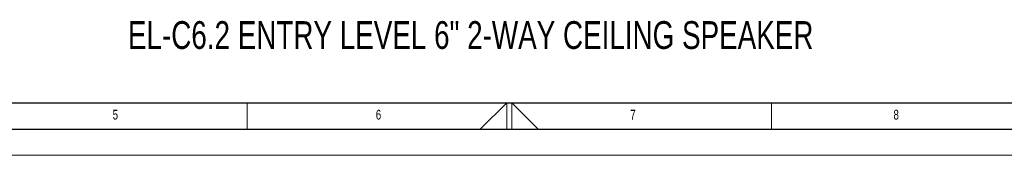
# Model space of a CAD drawing. Header units: millimetres. Extents: x 0 to 594, y 0 to 420.
# Tile 6 of 43: x 209 to 396, y 0 to 26. Entities that reach past the tile are written whole.
import ezdxf

# ---------------------------------------------------------------- set-up
doc = ezdxf.new("R2010")
doc.units = ezdxf.units.MM
doc.layers.add('FORMAT', color=7, linetype='Continuous')
doc.layers.add('SLD-0', color=7, linetype='Continuous')
doc.styles.add('SLDTEXTSTYLE0', font='TXT', dxfattribs={"width": 0.75})

msp = doc.modelspace()

# ---------------------------------------------------------------- linework, layer by layer
at = {"color": 7, "linetype": 'Continuous', "lineweight": 18}
for p, q in [((252, 10), (252, 5)), ((296.469, 5), (301.5, 10)), ((301.5, 10), (301.5, 5)), ((302.5, 10), (302.5, 5)), ((307.531, 5), (302.5, 10)), ((352, 10), (352, 5)), ((0, 0), (594, 0))]:
    msp.add_line(p, q, dxfattribs=at)
at = {"layer": 'FORMAT'}
for p, q in [((20, 10), (584, 10)), ((15, 5), (589, 5))]:
    msp.add_line(p, q, dxfattribs=at)

# ---------------------------------------------------------------- texts
at = {"layer": 'FORMAT', "char_height": 1.852, "attachment_point": 1, "style": 'SLDTEXTSTYLE0'}
for s, insert in [('5', (226.326, 8.668)), ('6', (276.533, 8.668)), ('7', (325.088, 8.668)), ('8', (375.294, 8.668))]:
    msp.add_mtext(s, dxfattribs=dict(at, insert=insert))
at = {"layer": 'SLD-0', "color": 7, "insert": (229.249, 25.557), "char_height": 5.29167, "attachment_point": 1, "style": 'SLDTEXTSTYLE0'}
msp.add_mtext('EL-C6.2 ENTRY LEVEL 6" 2-WAY CEILING SPEAKER', dxfattribs=at)

doc.saveas('drawing.dxf')
